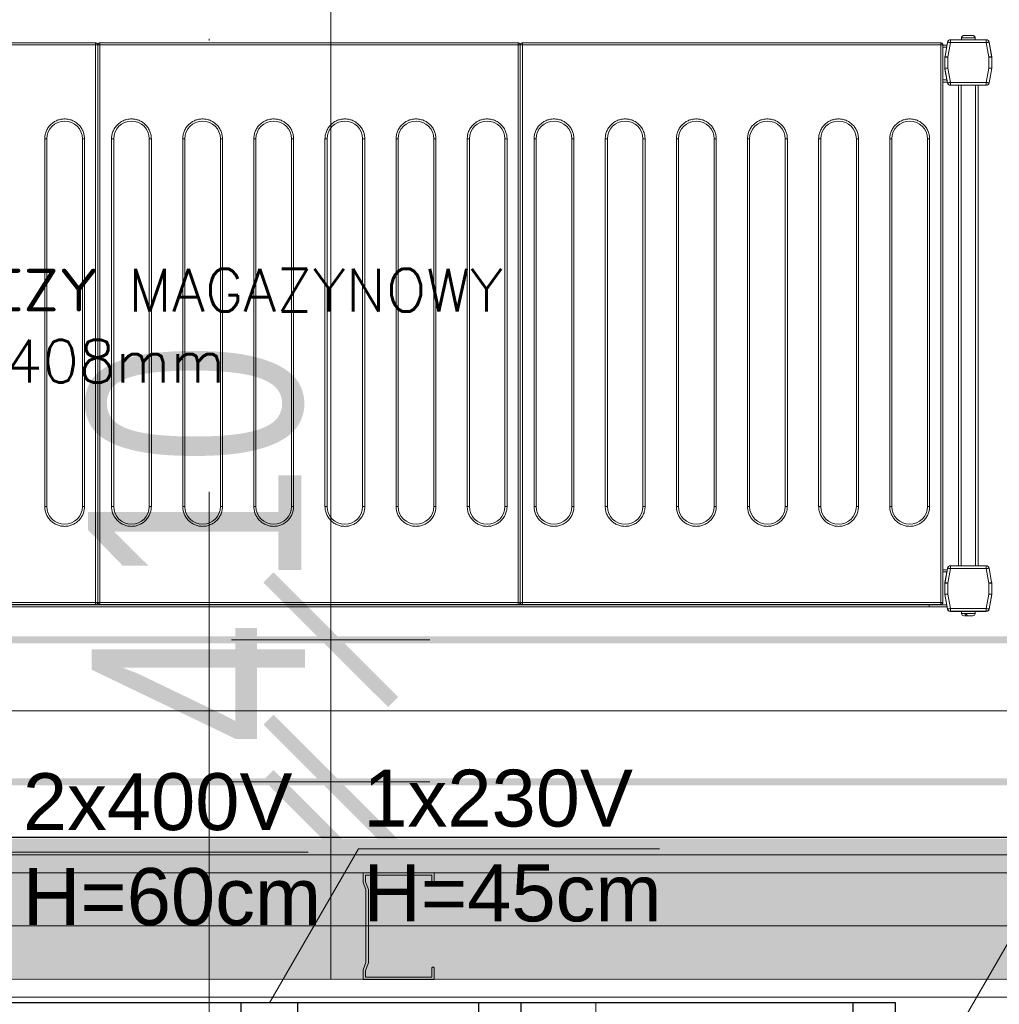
# Model space of a CAD drawing. Header units: millimetres. Extents: x -13532 to 2392, y -5241 to 5322.
# Tile 172 of 256: x -11298 to -11229, y 2017 to 2086. Entities that reach past the tile are written whole.
import ezdxf

# ---------------------------------------------------------------- set-up
doc = ezdxf.new("R2010")
doc.units = ezdxf.units.MM
doc.linetypes.add('DASHED2', pattern=[0.375, 0.25, -0.125])
doc.linetypes.add('KRESKAKROPKA2', pattern=[12.7, 6.35, -3.175, 0, -3.175])
doc.layers.get('0').update_dxf_attribs({"lineweight": 9, "true_color": 0x939393})
doc.layers.get('Defpoints').update_dxf_attribs({"true_color": 0xdae6d4})
for name, color, linetype, lineweight, true_color in [('a___wymiary', 7, 'Continuous', 5, 0x666666), ('batting - AGP1', 7, 'Continuous', 5, 0xadadad), ('EI15151515', 7, 'Continuous', 5, 0xf97533), ('Komory', 7, 'Continuous', 9, 0xcfcfcf), ('Meble - AGP1', 7, 'Continuous', 15, 0x999999), ('MEBLE PKN', 7, 'Continuous', 9, 0xa0a0a0), ('OSI', 7, 'KRESKAKROPKA2', 5, 0x7f7f7f), ('profil - AGP1', 7, 'Continuous', 5, 0x3f3f3f), ('Regały', 7, 'Continuous', 9, 0xcfcfcf), ('WYMIARY - AGP1', 7, 'Continuous', 5, 0x716d5a)]:
    doc.layers.add(name, color=color, linetype=linetype, lineweight=lineweight, true_color=true_color)
for name, color, linetype, lineweight in [('CHLODNICTWO', 94, 'Continuous', 9), ('cz-gr', 122, 'Continuous', 30), ('cz-sr', 150, 'Continuous', 15), ('GK - ŚRODEK - AGP1', 32, 'Continuous', 5)]:
    doc.layers.add(name, color=color, linetype=linetype, lineweight=lineweight)
doc.styles.add('ARIAL NARROW', font='ARIALN.TTF', dxfattribs={"width": 0.9})
doc.styles.add('RomanS', font='simplex.shx')
doc.styles.get("Standard").update_dxf_attribs({"font": 'arial.ttf'})
doc.linetypes.add('BATTING', pattern='A,0.0001,-0.1,[134,ltypeshp.shx,S=0.1,R=0,X=-0.1,Y=0],-0.2,[134,ltypeshp.shx,S=0.1,R=180,X=0.1,Y=0],-0.1', length=0.4001)
doc.dimstyles.new('wymiary agp1', dxfattribs={"dimtxt": 15, "dimasz": 5, "dimexe": 5, "dimexo": 5, "dimgap": 1.8, "dimtad": 1, "dimdec": 3, "dimrnd": 0.5, "dimdsep": 46, "dimtxsty": 'ARIAL NARROW', "dimblk": 'znacznik', "dimcen": 1.5, "dimse1": 1, "dimse2": 1, "dimclrd": 256, "dimclre": 256, "dimazin": 0, "dimtfac": 1, "dimtdec": 3, "dimtmove": 1, "dimatfit": 3, "dimldrblk": 'znacznik', "dimfxl": 1000, "dimfxlon": 1, "dimlwd": -1, "dimarcsym": 0})

# ---------------------------------------------------------------- blocks, each defined once
blk = doc.blocks.new('*U319')
at = {"layer": 'Meble - AGP1'}
blk.add_lwpolyline([(5, 0), (11.252, 10.829), (32.418, 10.829)], dxfattribs=at)
blk = doc.blocks.new('Podstawa pod piece')
at = {"linetype": 'Continuous', "lineweight": 25}
for points in [[(0, -82), (88, -82), (88, 0), (0, 0), (0, -82)], [(88, 0), (85, 0), (85, -3), (88, -3)]]:
    blk.add_lwpolyline(points, dxfattribs=at)
blk.add_lwpolyline([(61.7, 0), (58.7, 0), (58.7, -3), (61.7, -3)], close=True, dxfattribs=at)
at = {"linetype": 'DASHED2', "ltscale": 20}
blk.add_lwpolyline([(58.7, 0), (61.7, 0), (61.7, -82), (58.7, -82)], close=True, dxfattribs=at)
blk = doc.blocks.new('CEBART-ZAW-URZ')
h = blk.add_hatch(color=256)
h.paths.add_polyline_path([(-16.334, 0), (-12.775, -3.558), (-12.775, 3.558)])
h.paths.add_polyline_path([(-19.892, 3.558), (-19.892, -3.558), (-16.334, 0)])
for p, q in [((-19.892, 3.558), (-19.892, -3.558)), ((-19.892, 3.558), (-16.334, 0)), ((-12.775, 3.558), (-16.334, 0)), ((-12.775, 3.558), (-12.775, -3.558)), ((-26.28, 1.054), (-26.28, -1.054)), ((-26.28, 0), (-19.892, 0)), ((-19.892, -3.558), (-16.334, 0)), ((-12.775, -3.558), (-16.334, 0)), ((-12.775, 0), (0, 0))]:
    blk.add_line(p, q)
at = {"start_tangent": (-0.861524, 0.507717), "end_tangent": (-0.755154, 0.655547)}
blk.add_spline([(-26.28, 0), (-34.395, 2.343), (-40.706, -3.967), (-51.557, 2.146)], degree=3, dxfattribs=at)
blk = doc.blocks.new('gn-230')
at = {"layer": 'Meble - AGP1'}
for p, q in [((-15.65, -3.75), (-8.15, 3.75)), ((-4, 0), (-19.8, 0))]:
    blk.add_line(p, q, dxfattribs=at)
at = {"layer": 'Meble - AGP1', "lineweight": 30}
blk.add_lwpolyline([(-4, -4), (0, -4), (0, 4), (-4, 4)], close=True, dxfattribs=at)
at = {"layer": 'Meble - AGP1'}
blk.add_arc((-29.8, 0), 10, 270, 90, dxfattribs=at)
blk = doc.blocks.new('*U329')
at = {"layer": 'Meble - AGP1'}
for points in [[(19.313, -0.25), (25.566, 10.579), (46.731, 10.579)], [(44, 0), (50.252, 10.829), (71.418, 10.829)]]:
    blk.add_lwpolyline(points, dxfattribs=at)
blk.add_blockref('Podstawa pod piece', (0, 0), dxfattribs=at)
at = {"layer": 'Meble - AGP1', "rotation": 90}
blk.add_blockref('CEBART-ZAW-URZ', (66.937, 0), dxfattribs=at)
at = {"layer": 'Meble - AGP1', "xscale": 0.5, "yscale": 0.5, "zscale": 0.5, "rotation": 90}
blk.add_blockref('gn-230', (44, 0), dxfattribs=at)
at = {"layer": 'Meble - AGP1', "char_height": 4, "width": 32.45381, "attachment_point": 1}
for s, insert in [('2x400V\\PH=60cm', (26.672, 16.136)), ('1x230V\\PH=45cm', (50.601, 16.386))]:
    blk.add_mtext(s, dxfattribs=dict(at, insert=insert))
blk = doc.blocks.new('*U385')
at = {"const_width": 0.5}
blk.add_lwpolyline([(140, 190), (140, 200), (200, 200), (200, 0), (0, 0), (0, 200), (60, 200), (60, 190), (10, 190), (10, 10), (190, 10), (190, 190)], close=True, dxfattribs=at)
at = {"layer": 'batting - AGP1', "linetype": 'BATTING', "ltscale": 11}
blk.add_lwpolyline([(60, 195), (5, 195), (5, 5), (195, 5), (195, 195), (140, 195)], dxfattribs=at)
blk = doc.blocks.new('*U387')
at = {"layer": 'Meble - AGP1', "lineweight": 15}
for p, q in [((72.683, -0.515), (43.283, -0.515)), ((72.683, -0.665), (43.283, -0.665)), ((72.683, -0.518), (72.683, -0.515)), ((72.683, -0.665), (72.683, -0.518)), ((72.833, -0.665), (72.683, -0.665)), ((72.683, -39.865), (72.683, -0.665)), ((72.833, -0.665), (72.833, -39.865)), ((72.983, -0.665), (72.833, -0.665)), ((102.383, -0.515), (72.983, -0.515)), ((72.983, -0.515), (72.983, -0.518)), ((72.983, -0.518), (72.983, -0.665)), ((102.383, -0.665), (72.983, -0.665)), ((72.983, -0.665), (72.983, -39.865)), ((102.383, -0.518), (102.383, -0.515)), ((102.383, -0.665), (102.383, -0.518)), ((102.533, -0.665), (102.383, -0.665)), ((102.383, -39.865), (102.383, -0.665)), ((102.533, -39.865), (102.533, -0.665)), ((102.683, -0.665), (102.533, -0.665)), ((102.683, -0.515), (102.683, -0.518)), ((132.083, -0.515), (102.683, -0.515)), ((102.683, -0.518), (102.683, -0.665)), ((132.083, -0.665), (102.683, -0.665)), ((102.683, -0.665), (102.683, -39.865)), ((132.083, -0.518), (132.083, -0.515)), ((132.083, -0.665), (132.083, -0.518)), ((132.233, -0.665), (132.083, -0.665)), ((132.083, -39.865), (132.083, -0.665)), ((132.233, -39.865), (132.233, -0.665)), ((132.233, -0.675), (132.529, -0.675)), ((132.566, -0.465), (132.386, -1.483)), ((132.763, -0.5), (132.583, -1.517)), ((132.763, -0.3), (132.763, -0.5)), ((135.287, -0.3), (132.763, -0.3)), ((135.287, -0.5), (132.763, -0.5)), ((133.55, -0.15), (133.55, -0.3)), ((134.5, -0.15), (133.55, -0.15)), ((133.557, -0.12), (133.553, -0.12)), ((134.497, -0.12), (134.493, -0.12)), ((134.5, -0.3), (134.5, -0.15)), ((135.287, -0.5), (135.287, -0.3)), ((135.466, -1.517), (135.287, -0.5)), ((135.663, -1.483), (135.484, -0.465)), ((135.484, -0.465), (135.666, -1.5)), ((132.233, -0.825), (132.502, -0.825)), ((132.383, -1.5), (132.386, -1.483)), ((132.383, -1.517), (132.383, -1.5)), ((132.583, -1.517), (132.383, -1.517)), ((132.383, -1.517), (132.383, -2.3)), ((132.583, -1.517), (132.583, -2.283)), ((135.466, -2.283), (135.466, -1.517)), ((135.666, -1.517), (135.466, -1.517)), ((135.666, -1.5), (135.666, -2.3)), ((135.666, -2.3), (135.666, -1.517)), ((132.383, -2.375), (132.383, -2.3)), ((132.383, -2.3), (132.566, -3.335)), ((132.515, -3.125), (132.383, -2.375)), ((132.583, -2.283), (132.763, -3.3)), ((135.287, -3.3), (135.466, -2.283)), ((135.484, -3.335), (135.666, -2.3)), ((135.666, -2.3), (135.484, -3.335)), ((132.233, -3.125), (132.515, -3.125)), ((132.233, -3.275), (132.542, -3.275)), ((132.763, -3.3), (135.287, -3.3)), ((132.763, -3.3), (132.763, -3.5)), ((135.287, -3.5), (135.287, -3.3)), ((132.763, -3.5), (135.287, -3.5)), ((133.325, -37.291), (133.325, -3.5)), ((133.525, -37.291), (133.525, -3.5)), ((134.525, -37.291), (134.525, -3.5)), ((134.725, -37.291), (134.725, -3.5)), ((69.103, -33.115), (69.103, -7.265)), ((69.103, -7.265), (69.253, -7.265)), ((69.253, -33.115), (69.253, -7.265)), ((71.753, -7.265), (71.753, -33.115)), ((71.753, -7.265), (71.903, -7.265)), ((71.903, -7.265), (71.903, -33.115)), ((73.803, -33.115), (73.803, -7.265)), ((73.803, -7.265), (73.953, -7.265)), ((73.953, -33.115), (73.953, -7.265)), ((76.453, -7.265), (76.453, -33.115)), ((76.453, -7.265), (76.603, -7.265)), ((76.603, -7.265), (76.603, -33.115)), ((78.803, -33.115), (78.803, -7.265)), ((78.803, -7.265), (78.953, -7.265)), ((78.953, -33.115), (78.953, -7.265)), ((81.453, -7.265), (81.453, -33.115)), ((81.453, -7.265), (81.603, -7.265)), ((81.603, -7.265), (81.603, -33.115)), ((83.803, -33.115), (83.803, -7.265)), ((83.803, -7.265), (83.953, -7.265)), ((83.953, -33.115), (83.953, -7.265)), ((86.453, -7.265), (86.453, -33.115)), ((86.453, -7.265), (86.603, -7.265)), ((86.603, -7.265), (86.603, -33.115)), ((88.803, -33.115), (88.803, -7.265)), ((88.803, -7.265), (88.953, -7.265)), ((88.953, -33.115), (88.953, -7.265)), ((91.453, -7.265), (91.453, -33.115)), ((91.453, -7.265), (91.603, -7.265)), ((91.603, -7.265), (91.603, -33.115)), ((93.803, -33.115), (93.803, -7.265)), ((93.803, -7.265), (93.953, -7.265)), ((93.953, -33.115), (93.953, -7.265)), ((96.453, -7.265), (96.453, -33.115)), ((96.453, -7.265), (96.603, -7.265)), ((96.603, -7.265), (96.603, -33.115)), ((98.803, -33.115), (98.803, -7.265)), ((98.803, -7.265), (98.953, -7.265)), ((98.953, -33.115), (98.953, -7.265)), ((101.453, -7.265), (101.453, -33.115)), ((101.453, -7.265), (101.603, -7.265)), ((101.603, -7.265), (101.603, -33.115)), ((103.503, -33.115), (103.503, -7.265)), ((103.503, -7.265), (103.653, -7.265)), ((103.653, -33.115), (103.653, -7.265)), ((106.153, -7.265), (106.153, -33.115)), ((106.153, -7.265), (106.303, -7.265)), ((106.303, -7.265), (106.303, -33.115)), ((108.503, -33.115), (108.503, -7.265)), ((108.503, -7.265), (108.653, -7.265)), ((108.653, -33.115), (108.653, -7.265)), ((111.153, -7.265), (111.153, -33.115)), ((111.153, -7.265), (111.303, -7.265)), ((111.303, -7.265), (111.303, -33.115)), ((113.503, -33.115), (113.503, -7.265)), ((113.503, -7.265), (113.653, -7.265)), ((113.653, -33.115), (113.653, -7.265)), ((116.153, -7.265), (116.153, -33.115)), ((116.153, -7.265), (116.303, -7.265)), ((116.303, -7.265), (116.303, -33.115)), ((118.503, -33.115), (118.503, -7.265)), ((118.503, -7.265), (118.653, -7.265)), ((118.653, -33.115), (118.653, -7.265)), ((121.153, -7.265), (121.153, -33.115)), ((121.153, -7.265), (121.303, -7.265)), ((121.303, -7.265), (121.303, -33.115)), ((123.503, -33.115), (123.503, -7.265)), ((123.503, -7.265), (123.653, -7.265)), ((123.653, -33.115), (123.653, -7.265)), ((126.153, -7.265), (126.153, -33.115)), ((126.153, -7.265), (126.303, -7.265)), ((126.303, -7.265), (126.303, -33.115)), ((128.503, -33.115), (128.503, -7.265)), ((128.503, -7.265), (128.653, -7.265)), ((128.653, -33.115), (128.653, -7.265)), ((131.153, -7.265), (131.153, -33.115)), ((131.153, -7.265), (131.303, -7.265)), ((131.303, -7.265), (131.303, -33.115)), ((69.103, -33.115), (69.253, -33.115)), ((71.903, -33.115), (71.753, -33.115)), ((73.803, -33.115), (73.953, -33.115)), ((76.603, -33.115), (76.453, -33.115)), ((78.803, -33.115), (78.953, -33.115)), ((81.603, -33.115), (81.453, -33.115)), ((83.803, -33.115), (83.953, -33.115)), ((86.603, -33.115), (86.453, -33.115)), ((88.803, -33.115), (88.953, -33.115)), ((91.603, -33.115), (91.453, -33.115)), ((93.803, -33.115), (93.953, -33.115)), ((96.603, -33.115), (96.453, -33.115)), ((98.803, -33.115), (98.953, -33.115)), ((101.603, -33.115), (101.453, -33.115)), ((103.503, -33.115), (103.653, -33.115)), ((106.303, -33.115), (106.153, -33.115)), ((108.503, -33.115), (108.653, -33.115)), ((111.303, -33.115), (111.153, -33.115)), ((113.503, -33.115), (113.653, -33.115)), ((116.303, -33.115), (116.153, -33.115)), ((118.503, -33.115), (118.653, -33.115)), ((121.303, -33.115), (121.153, -33.115)), ((123.503, -33.115), (123.653, -33.115)), ((126.303, -33.115), (126.153, -33.115)), ((128.503, -33.115), (128.653, -33.115)), ((131.303, -33.115), (131.153, -33.115)), ((132.763, -37.291), (132.763, -37.491)), ((135.287, -37.291), (132.763, -37.291)), ((135.287, -37.491), (135.287, -37.291)), ((132.233, -37.575), (132.542, -37.575)), ((132.233, -37.725), (132.515, -37.725)), ((132.383, -38.475), (132.515, -37.725)), ((132.566, -37.457), (132.386, -38.474)), ((132.763, -37.491), (132.583, -38.509)), ((135.287, -37.491), (132.763, -37.491)), ((135.466, -38.509), (135.287, -37.491)), ((135.663, -38.474), (135.484, -37.457)), ((132.383, -38.5), (132.383, -38.475)), ((132.383, -38.499), (132.383, -38.5)), ((132.383, -38.5), (132.383, -38.509)), ((132.383, -38.509), (132.383, -39.291)), ((132.583, -38.509), (132.383, -38.509)), ((132.583, -38.509), (132.583, -39.274)), ((135.466, -39.274), (135.466, -38.509)), ((135.666, -38.509), (135.466, -38.509)), ((135.666, -38.5), (135.666, -38.498)), ((135.666, -39.3), (135.666, -38.5)), ((135.666, -39.291), (135.666, -38.509)), ((132.383, -39.291), (132.566, -40.326)), ((132.383, -39.291), (132.383, -39.3)), ((132.383, -39.3), (132.566, -40.335)), ((132.583, -39.274), (132.763, -40.291)), ((135.287, -40.291), (135.466, -39.274)), ((135.484, -40.326), (135.666, -39.291)), ((135.484, -40.335), (135.666, -39.3)), ((131.283, -40.025), (4.383, -40.025)), ((43.283, -39.865), (72.683, -39.865)), ((43.283, -40.015), (72.683, -40.015)), ((72.683, -39.865), (72.833, -39.865)), ((72.683, -39.865), (72.683, -39.971)), ((72.683, -39.971), (72.683, -40.015)), ((72.833, -39.865), (72.983, -39.865)), ((72.983, -39.865), (102.383, -39.865)), ((72.983, -39.971), (72.983, -39.865)), ((72.983, -40.015), (72.983, -39.971)), ((72.983, -40.015), (102.383, -40.015)), ((102.383, -39.865), (102.383, -39.971)), ((102.383, -39.865), (102.533, -39.865)), ((102.383, -39.971), (102.383, -40.015)), ((102.533, -39.865), (102.683, -39.865)), ((102.683, -39.865), (132.083, -39.865)), ((102.683, -39.971), (102.683, -39.865)), ((102.683, -40.015), (102.683, -39.971)), ((102.683, -40.015), (132.083, -40.015)), ((131.283, -40.015), (131.283, -40.025)), ((131.283, -40.025), (131.283, -40.175)), ((131.283, -40.025), (132.511, -40.025)), ((132.083, -39.865), (132.083, -39.971)), ((132.083, -39.865), (132.233, -39.865)), ((132.083, -39.971), (132.083, -40.015)), ((131.283, -40.175), (4.383, -40.175)), ((131.283, -40.175), (132.537, -40.175)), ((132.763, -40.291), (135.287, -40.291)), ((132.763, -40.291), (132.763, -40.491)), ((132.763, -40.491), (135.287, -40.491)), ((132.763, -40.5), (135.287, -40.5)), ((133.55, -40.5), (133.55, -40.65)), ((133.55, -40.65), (134.5, -40.65)), ((133.791, -40.68), (133.901, -40.68)), ((133.941, -40.8), (133.847, -40.8)), ((134.5, -40.65), (134.5, -40.5)), ((135.287, -40.491), (135.287, -40.291))]:
    blk.add_line(p, q, dxfattribs=at)
at = {"layer": 'Meble - AGP1', "lineweight": 15, "flags": 128}
for points in [[(132.763, -0.5), (132.724, -0.493), (132.687, -0.487), (132.653, -0.481), (132.623, -0.475), (132.599, -0.471), (132.581, -0.468), (132.569, -0.466), (132.566, -0.465)], [(135.484, -0.465), (135.48, -0.466), (135.469, -0.468), (135.451, -0.471), (135.426, -0.475), (135.396, -0.481), (135.362, -0.487), (135.325, -0.493), (135.287, -0.5)], [(132.386, -1.483), (132.39, -1.483), (132.401, -1.485), (132.419, -1.489), (132.444, -1.493), (132.474, -1.498), (132.508, -1.504), (132.545, -1.511), (132.583, -1.517)], [(135.466, -1.517), (135.505, -1.511), (135.542, -1.504), (135.576, -1.498), (135.606, -1.493), (135.63, -1.489), (135.648, -1.485), (135.66, -1.483), (135.663, -1.483)], [(132.583, -2.283), (132.544, -2.286), (132.507, -2.289), (132.472, -2.292), (132.442, -2.295), (132.417, -2.297), (132.398, -2.299), (132.387, -2.3), (132.383, -2.3)], [(135.666, -2.3), (135.663, -2.3), (135.654, -2.299), (135.64, -2.298), (135.62, -2.296), (135.595, -2.294), (135.566, -2.291), (135.535, -2.288), (135.501, -2.286), (135.466, -2.283)], [(132.542, -3.275), (132.541, -3.272), (132.54, -3.264), (132.537, -3.25), (132.534, -3.231), (132.53, -3.208), (132.526, -3.182), (132.521, -3.154), (132.515, -3.125)], [(132.566, -3.335), (132.569, -3.334), (132.581, -3.332), (132.599, -3.329), (132.623, -3.325), (132.653, -3.319), (132.687, -3.313), (132.724, -3.307), (132.763, -3.3)], [(135.287, -3.3), (135.325, -3.307), (135.362, -3.313), (135.396, -3.319), (135.426, -3.325), (135.451, -3.329), (135.469, -3.332), (135.48, -3.334), (135.484, -3.335)], [(132.515, -37.725), (132.521, -37.696), (132.526, -37.668), (132.53, -37.642), (132.534, -37.619), (132.537, -37.6), (132.54, -37.586), (132.541, -37.578), (132.542, -37.575)], [(132.763, -37.491), (132.724, -37.484), (132.687, -37.478), (132.653, -37.472), (132.623, -37.467), (132.599, -37.462), (132.581, -37.459), (132.569, -37.457), (132.566, -37.457)], [(135.484, -37.457), (135.48, -37.457), (135.469, -37.459), (135.451, -37.462), (135.426, -37.467), (135.396, -37.472), (135.362, -37.478), (135.325, -37.484), (135.287, -37.491)], [(132.386, -38.474), (132.39, -38.475), (132.401, -38.477), (132.419, -38.48), (132.444, -38.484), (132.474, -38.489), (132.508, -38.495), (132.545, -38.502), (132.583, -38.509)], [(135.466, -38.509), (135.505, -38.502), (135.542, -38.495), (135.576, -38.489), (135.606, -38.484), (135.63, -38.48), (135.648, -38.477), (135.66, -38.475), (135.663, -38.474)], [(132.583, -39.274), (132.544, -39.277), (132.507, -39.28), (132.472, -39.283), (132.442, -39.286), (132.417, -39.288), (132.398, -39.29), (132.387, -39.291), (132.383, -39.291)], [(135.666, -39.291), (135.663, -39.291), (135.654, -39.29), (135.64, -39.289), (135.62, -39.287), (135.595, -39.285), (135.566, -39.283), (135.535, -39.28), (135.501, -39.277), (135.466, -39.274)], [(132.566, -40.326), (132.569, -40.325), (132.581, -40.323), (132.599, -40.32), (132.623, -40.316), (132.653, -40.311), (132.687, -40.305), (132.724, -40.298), (132.763, -40.291)], [(135.287, -40.291), (135.325, -40.298), (135.362, -40.305), (135.396, -40.311), (135.426, -40.316), (135.451, -40.32), (135.469, -40.323), (135.48, -40.325), (135.484, -40.326)]]:
    blk.add_lwpolyline(points, dxfattribs=at)
at = {"layer": 'Meble - AGP1', "lineweight": 15}
for centre, radius, start, end in [((132.763, -0.5), 0.2, 90, 170), ((133.7, -0.15), 0.15, 168.46304, 180), ((134.35, -0.15), 0.15, 0, 11.53696), ((135.287, -0.5), 0.2, 10, 90), ((135.287, -0.5), 0.2, 10, 90), ((132.583, -1.517), 0.2, 170, 180), ((135.466, -1.517), 0.2, 0, 10), ((132.763, -3.3), 0.2, 190, 270), ((135.287, -3.3), 0.2, 270, 350), ((70.503, -7.265), 1.25, 0, 180), ((75.203, -7.265), 1.25, 0, 180), ((80.203, -7.265), 1.25, 0, 180), ((85.203, -7.265), 1.25, 0, 180), ((90.203, -7.265), 1.25, 0, 180), ((95.203, -7.265), 1.25, 0, 180), ((100.203, -7.265), 1.25, 0, 180), ((104.903, -7.265), 1.25, 0, 180), ((109.903, -7.265), 1.25, 0, 180), ((114.903, -7.265), 1.25, 0, 180), ((119.903, -7.265), 1.25, 0, 180), ((124.903, -7.265), 1.25, 0, 180), ((129.903, -7.265), 1.25, 0, 180), ((70.503, -33.115), 1.25, 180, 0), ((75.203, -33.115), 1.25, 180, 0), ((80.203, -33.115), 1.25, 180, 0), ((85.203, -33.115), 1.25, 180, 0), ((90.203, -33.115), 1.25, 180, 0), ((95.203, -33.115), 1.25, 180, 0), ((100.203, -33.115), 1.25, 180, 0), ((104.903, -33.115), 1.25, 180, 0), ((109.903, -33.115), 1.25, 180, 0), ((114.903, -33.115), 1.25, 180, 0), ((119.903, -33.115), 1.25, 180, 0), ((124.903, -33.115), 1.25, 180, 0), ((129.903, -33.115), 1.25, 180, 0), ((132.763, -37.491), 0.2, 90, 170), ((135.287, -37.491), 0.2, 10, 90), ((132.583, -38.509), 0.2, 170, 180), ((135.466, -38.509), 0.2, 0, 10), ((72.683, -39.865), 0.15, 270, 0), ((72.983, -39.865), 0.15, 180, 270), ((102.383, -39.865), 0.15, 270, 0), ((102.683, -39.865), 0.15, 180, 270), ((132.083, -39.865), 0.15, 270, 0), ((132.763, -40.291), 0.2, 190, 270), ((132.763, -40.3), 0.2, 190, 270), ((133.7, -40.65), 0.15, 180, 270), ((134.35, -40.65), 0.15, 270, 0), ((135.287, -40.291), 0.2, 270, 350), ((135.287, -40.3), 0.2, 270, 350)]:
    blk.add_arc(centre, radius, start, end, dxfattribs=at)
for points, knots in [([(133.705, 0), (133.688, -0.002), (133.654, -0.005), (133.608, -0.031), (133.572, -0.07), (133.562, -0.103), (133.557, -0.12)], [0, 0, 0, 0, 0.250223, 0.50055, 0.748156, 1, 1, 1, 1]), ([(134.344, 0), (134.334, 0), (134.313, 0), (134.236, 0), (134.136, 0), (134.025, 0), (133.913, 0), (133.813, 0), (133.737, 0), (133.716, 0), (133.705, 0)], [0, 0, 0, 0, 0.1211745, 0.2500031, 0.378819, 0.5000066, 0.621181, 0.7499969, 0.8788255, 1, 1, 1, 1]), ([(134.493, -0.12), (134.488, -0.104), (134.478, -0.072), (134.444, -0.033), (134.398, -0.006), (134.363, -0.002), (134.344, 0)], [0, 0, 0, 0, 0.243658, 0.487269, 0.73199, 1, 1, 1, 1]), ([(72.833, -0.667), (72.831, -0.648), (72.828, -0.61), (72.8, -0.57), (72.77, -0.545), (72.743, -0.53), (72.714, -0.521), (72.693, -0.519), (72.683, -0.518)], [0, 0, 0, 0, 0.238266, 0.485414, 0.61202, 0.739978, 0.869219, 1, 1, 1, 1]), ([(72.983, -0.518), (72.973, -0.519), (72.953, -0.521), (72.923, -0.53), (72.897, -0.545), (72.866, -0.57), (72.839, -0.61), (72.835, -0.648), (72.833, -0.667)], [0, 0, 0, 0, 0.130781, 0.260022, 0.38798, 0.514586, 0.761734, 1, 1, 1, 1]), ([(102.533, -0.667), (102.531, -0.648), (102.528, -0.61), (102.5, -0.57), (102.47, -0.545), (102.443, -0.53), (102.414, -0.521), (102.393, -0.519), (102.383, -0.518)], [0, 0, 0, 0, 0.238259, 0.485419, 0.612024, 0.73998, 0.86922, 1, 1, 1, 1]), ([(102.683, -0.518), (102.673, -0.519), (102.653, -0.521), (102.623, -0.53), (102.597, -0.545), (102.567, -0.57), (102.539, -0.61), (102.535, -0.648), (102.533, -0.667)], [0, 0, 0, 0, 0.130782, 0.260025, 0.387961, 0.514568, 0.761732, 1, 1, 1, 1]), ([(132.233, -0.667), (132.231, -0.648), (132.228, -0.61), (132.2, -0.57), (132.17, -0.545), (132.143, -0.53), (132.114, -0.521), (132.093, -0.519), (132.083, -0.518)], [0, 0, 0, 0, 0.238265, 0.485413, 0.612019, 0.739954, 0.86922, 1, 1, 1, 1]), ([(69.103, -7.265), (69.108, -7.18), (69.117, -7.004), (69.195, -6.743), (69.324, -6.492), (69.506, -6.268), (69.73, -6.086), (69.981, -5.956), (70.242, -5.881), (70.503, -5.857), (70.764, -5.881), (71.025, -5.956), (71.276, -6.086), (71.5, -6.268), (71.682, -6.492), (71.811, -6.743), (71.889, -7.004), (71.899, -7.18), (71.903, -7.265)], [0, 0, 0, 0, 0.058258, 0.120006, 0.18432, 0.25, 0.31568, 0.379994, 0.441742, 0.5, 0.558259, 0.620005, 0.68432, 0.75, 0.81568, 0.879994, 0.941742, 1, 1, 1, 1]), ([(73.803, -7.265), (73.808, -7.18), (73.817, -7.004), (73.895, -6.743), (74.024, -6.492), (74.206, -6.268), (74.43, -6.086), (74.681, -5.956), (74.942, -5.881), (75.203, -5.857), (75.464, -5.881), (75.725, -5.956), (75.976, -6.086), (76.2, -6.268), (76.382, -6.492), (76.511, -6.743), (76.589, -7.004), (76.599, -7.18), (76.603, -7.265)], [0, 0, 0, 0, 0.058258, 0.120006, 0.184321, 0.25, 0.31568, 0.379995, 0.441741, 0.5, 0.558259, 0.620005, 0.68432, 0.75, 0.815679, 0.879994, 0.941742, 1, 1, 1, 1]), ([(78.803, -7.265), (78.808, -7.18), (78.817, -7.004), (78.895, -6.743), (79.024, -6.492), (79.206, -6.268), (79.43, -6.086), (79.681, -5.956), (79.942, -5.881), (80.203, -5.857), (80.464, -5.881), (80.725, -5.956), (80.976, -6.086), (81.2, -6.268), (81.382, -6.492), (81.511, -6.743), (81.589, -7.004), (81.599, -7.18), (81.603, -7.265)], [0, 0, 0, 0, 0.058258, 0.120006, 0.18432, 0.25, 0.31568, 0.379994, 0.441742, 0.5, 0.558257, 0.620005, 0.68432, 0.75, 0.81568, 0.879994, 0.941742, 1, 1, 1, 1]), ([(83.803, -7.265), (83.808, -7.18), (83.817, -7.004), (83.895, -6.743), (84.024, -6.492), (84.206, -6.268), (84.43, -6.086), (84.681, -5.956), (84.942, -5.881), (85.203, -5.857), (85.464, -5.881), (85.725, -5.956), (85.976, -6.086), (86.2, -6.268), (86.382, -6.492), (86.511, -6.743), (86.589, -7.004), (86.599, -7.18), (86.603, -7.265)], [0, 0, 0, 0, 0.058258, 0.120006, 0.18432, 0.25, 0.315679, 0.379994, 0.441742, 0.500001, 0.558258, 0.620006, 0.68432, 0.75, 0.81568, 0.879994, 0.941742, 1, 1, 1, 1]), ([(88.803, -7.265), (88.808, -7.18), (88.817, -7.004), (88.895, -6.743), (89.024, -6.492), (89.206, -6.268), (89.43, -6.086), (89.681, -5.956), (89.942, -5.881), (90.203, -5.857), (90.464, -5.881), (90.725, -5.956), (90.976, -6.086), (91.2, -6.268), (91.382, -6.492), (91.511, -6.743), (91.589, -7.004), (91.599, -7.18), (91.603, -7.265)], [0, 0, 0, 0, 0.058258, 0.120006, 0.18432, 0.25, 0.31568, 0.379994, 0.441742, 0.499999, 0.558258, 0.620006, 0.684321, 0.75, 0.81568, 0.879994, 0.941742, 1, 1, 1, 1]), ([(93.803, -7.265), (93.808, -7.18), (93.817, -7.004), (93.895, -6.743), (94.024, -6.492), (94.206, -6.268), (94.43, -6.086), (94.681, -5.956), (94.942, -5.881), (95.203, -5.857), (95.464, -5.881), (95.725, -5.956), (95.976, -6.086), (96.2, -6.268), (96.382, -6.492), (96.511, -6.743), (96.589, -7.004), (96.599, -7.18), (96.603, -7.265)], [0, 0, 0, 0, 0.058258, 0.120006, 0.18432, 0.25, 0.31568, 0.379995, 0.441743, 0.5, 0.558258, 0.620006, 0.68432, 0.75, 0.81568, 0.879994, 0.941742, 1, 1, 1, 1]), ([(98.803, -7.265), (98.808, -7.18), (98.817, -7.004), (98.895, -6.743), (99.024, -6.492), (99.206, -6.268), (99.43, -6.086), (99.681, -5.956), (99.942, -5.881), (100.203, -5.857), (100.464, -5.881), (100.725, -5.956), (100.976, -6.086), (101.2, -6.268), (101.382, -6.492), (101.511, -6.743), (101.589, -7.004), (101.599, -7.18), (101.603, -7.265)], [0, 0, 0, 0, 0.058258, 0.120006, 0.184321, 0.25, 0.31568, 0.379995, 0.441741, 0.5, 0.558259, 0.620005, 0.68432, 0.75, 0.815679, 0.879994, 0.941742, 1, 1, 1, 1]), ([(103.503, -7.265), (103.508, -7.18), (103.517, -7.004), (103.595, -6.743), (103.724, -6.492), (103.906, -6.268), (104.13, -6.086), (104.381, -5.956), (104.642, -5.881), (104.903, -5.857), (105.164, -5.881), (105.425, -5.956), (105.676, -6.086), (105.9, -6.268), (106.082, -6.492), (106.211, -6.743), (106.289, -7.004), (106.299, -7.18), (106.303, -7.265)], [0, 0, 0, 0, 0.058258, 0.120006, 0.18432, 0.25, 0.31568, 0.379995, 0.441741, 0.5, 0.558258, 0.620006, 0.68432, 0.75, 0.81568, 0.879994, 0.941742, 1, 1, 1, 1]), ([(108.503, -7.265), (108.508, -7.18), (108.517, -7.004), (108.595, -6.743), (108.724, -6.492), (108.906, -6.268), (109.13, -6.086), (109.381, -5.956), (109.642, -5.881), (109.903, -5.857), (110.164, -5.881), (110.425, -5.956), (110.676, -6.086), (110.9, -6.268), (111.082, -6.492), (111.211, -6.743), (111.289, -7.004), (111.299, -7.18), (111.303, -7.265)], [0, 0, 0, 0, 0.058258, 0.120006, 0.184321, 0.25, 0.31568, 0.379994, 0.441742, 0.5, 0.558259, 0.620005, 0.68432, 0.75, 0.815679, 0.879994, 0.941742, 1, 1, 1, 1]), ([(113.503, -7.265), (113.508, -7.18), (113.517, -7.004), (113.595, -6.743), (113.724, -6.492), (113.906, -6.268), (114.13, -6.086), (114.381, -5.956), (114.642, -5.881), (114.903, -5.857), (115.164, -5.881), (115.425, -5.956), (115.676, -6.086), (115.9, -6.268), (116.082, -6.492), (116.211, -6.743), (116.289, -7.004), (116.299, -7.18), (116.303, -7.265)], [0, 0, 0, 0, 0.058258, 0.120006, 0.18432, 0.249999, 0.31568, 0.379994, 0.441743, 0.499999, 0.558258, 0.620007, 0.68432, 0.749999, 0.815681, 0.879994, 0.941742, 1, 1, 1, 1]), ([(118.503, -7.265), (118.508, -7.18), (118.517, -7.004), (118.595, -6.743), (118.724, -6.492), (118.906, -6.268), (119.13, -6.086), (119.381, -5.956), (119.642, -5.881), (119.903, -5.857), (120.164, -5.881), (120.425, -5.956), (120.676, -6.086), (120.9, -6.268), (121.082, -6.492), (121.211, -6.743), (121.289, -7.004), (121.299, -7.18), (121.303, -7.265)], [0, 0, 0, 0, 0.058258, 0.120006, 0.184321, 0.25, 0.315679, 0.379995, 0.441742, 0.5, 0.558259, 0.620005, 0.684319, 0.75, 0.81568, 0.879994, 0.941742, 1, 1, 1, 1]), ([(123.503, -7.265), (123.508, -7.18), (123.517, -7.004), (123.595, -6.743), (123.724, -6.492), (123.906, -6.268), (124.13, -6.086), (124.381, -5.956), (124.642, -5.881), (124.903, -5.857), (125.164, -5.881), (125.425, -5.956), (125.676, -6.086), (125.9, -6.268), (126.082, -6.492), (126.211, -6.743), (126.289, -7.004), (126.299, -7.18), (126.303, -7.265)], [0, 0, 0, 0, 0.058258, 0.120006, 0.18432, 0.25, 0.315681, 0.379995, 0.441741, 0.5, 0.558258, 0.620005, 0.684321, 0.75, 0.815679, 0.879994, 0.941742, 1, 1, 1, 1]), ([(128.503, -7.265), (128.508, -7.18), (128.517, -7.004), (128.595, -6.743), (128.724, -6.492), (128.906, -6.268), (129.13, -6.086), (129.381, -5.956), (129.642, -5.881), (129.903, -5.857), (130.164, -5.881), (130.425, -5.956), (130.676, -6.086), (130.9, -6.268), (131.082, -6.492), (131.211, -6.743), (131.289, -7.004), (131.299, -7.18), (131.303, -7.265)], [0, 0, 0, 0, 0.058258, 0.120006, 0.18432, 0.250001, 0.31568, 0.379993, 0.441743, 0.500001, 0.558257, 0.620006, 0.68432, 0.750001, 0.81568, 0.879994, 0.941742, 1, 1, 1, 1]), ([(71.903, -33.115), (71.899, -33.2), (71.889, -33.376), (71.811, -33.637), (71.682, -33.888), (71.5, -34.112), (71.276, -34.294), (71.025, -34.424), (70.764, -34.499), (70.503, -34.523), (70.242, -34.499), (69.981, -34.424), (69.73, -34.294), (69.506, -34.112), (69.324, -33.888), (69.195, -33.637), (69.117, -33.376), (69.108, -33.2), (69.103, -33.115)], [0, 0, 0, 0, 0.058258, 0.120006, 0.18432, 0.25, 0.31568, 0.379995, 0.441741, 0.5, 0.558258, 0.620006, 0.68432, 0.75, 0.81568, 0.879995, 0.941742, 1, 1, 1, 1]), ([(76.603, -33.115), (76.599, -33.2), (76.589, -33.376), (76.511, -33.637), (76.382, -33.888), (76.2, -34.112), (75.976, -34.294), (75.725, -34.424), (75.464, -34.499), (75.203, -34.523), (74.942, -34.499), (74.681, -34.424), (74.43, -34.294), (74.206, -34.112), (74.024, -33.888), (73.895, -33.637), (73.817, -33.376), (73.808, -33.2), (73.803, -33.115)], [0, 0, 0, 0, 0.058258, 0.120005, 0.184321, 0.25, 0.31568, 0.379995, 0.441742, 0.5, 0.558258, 0.620005, 0.68432, 0.75, 0.815679, 0.879995, 0.941742, 1, 1, 1, 1]), ([(81.603, -33.115), (81.599, -33.2), (81.589, -33.376), (81.511, -33.637), (81.382, -33.888), (81.2, -34.112), (80.976, -34.294), (80.725, -34.424), (80.464, -34.499), (80.203, -34.523), (79.942, -34.499), (79.681, -34.424), (79.43, -34.294), (79.206, -34.112), (79.024, -33.888), (78.895, -33.637), (78.817, -33.376), (78.808, -33.2), (78.803, -33.115)], [0, 0, 0, 0, 0.058258, 0.120006, 0.18432, 0.25, 0.31568, 0.379995, 0.441743, 0.5, 0.558258, 0.620006, 0.68432, 0.75, 0.81568, 0.879995, 0.941742, 1, 1, 1, 1]), ([(86.603, -33.115), (86.599, -33.2), (86.589, -33.376), (86.511, -33.637), (86.382, -33.888), (86.2, -34.112), (85.976, -34.294), (85.725, -34.424), (85.464, -34.499), (85.203, -34.523), (84.942, -34.499), (84.681, -34.424), (84.43, -34.294), (84.206, -34.112), (84.024, -33.888), (83.895, -33.637), (83.817, -33.376), (83.808, -33.2), (83.803, -33.115)], [0, 0, 0, 0, 0.058258, 0.120006, 0.18432, 0.25, 0.315679, 0.379994, 0.441742, 0.499999, 0.558258, 0.620006, 0.684321, 0.75, 0.81568, 0.879995, 0.941742, 1, 1, 1, 1]), ([(91.603, -33.115), (91.599, -33.2), (91.589, -33.376), (91.511, -33.637), (91.382, -33.888), (91.2, -34.112), (90.976, -34.294), (90.725, -34.424), (90.464, -34.499), (90.203, -34.523), (89.942, -34.499), (89.681, -34.424), (89.43, -34.294), (89.206, -34.112), (89.024, -33.888), (88.895, -33.637), (88.817, -33.376), (88.808, -33.2), (88.803, -33.115)], [0, 0, 0, 0, 0.058258, 0.120005, 0.18432, 0.25, 0.315679, 0.379994, 0.441742, 0.500001, 0.558258, 0.620006, 0.684321, 0.75, 0.81568, 0.879994, 0.941742, 1, 1, 1, 1]), ([(96.603, -33.115), (96.599, -33.2), (96.589, -33.376), (96.511, -33.637), (96.382, -33.888), (96.2, -34.112), (95.976, -34.294), (95.725, -34.424), (95.464, -34.499), (95.203, -34.523), (94.942, -34.499), (94.681, -34.424), (94.43, -34.294), (94.206, -34.112), (94.024, -33.888), (93.895, -33.637), (93.817, -33.376), (93.808, -33.2), (93.803, -33.115)], [0, 0, 0, 0, 0.058258, 0.120005, 0.18432, 0.25, 0.31568, 0.379994, 0.441742, 0.5, 0.558257, 0.620005, 0.68432, 0.75, 0.81568, 0.879994, 0.941742, 1, 1, 1, 1]), ([(101.603, -33.115), (101.599, -33.2), (101.589, -33.376), (101.511, -33.637), (101.382, -33.888), (101.2, -34.112), (100.976, -34.294), (100.725, -34.424), (100.464, -34.499), (100.203, -34.523), (99.942, -34.499), (99.681, -34.424), (99.43, -34.294), (99.206, -34.112), (99.024, -33.888), (98.895, -33.637), (98.817, -33.376), (98.808, -33.2), (98.803, -33.115)], [0, 0, 0, 0, 0.058258, 0.120005, 0.184321, 0.25, 0.31568, 0.379995, 0.441742, 0.5, 0.558258, 0.620005, 0.68432, 0.75, 0.815679, 0.879995, 0.941742, 1, 1, 1, 1]), ([(106.303, -33.115), (106.299, -33.2), (106.289, -33.376), (106.211, -33.637), (106.082, -33.888), (105.9, -34.112), (105.676, -34.294), (105.425, -34.424), (105.164, -34.499), (104.903, -34.523), (104.642, -34.499), (104.381, -34.424), (104.13, -34.294), (103.906, -34.112), (103.724, -33.888), (103.595, -33.637), (103.517, -33.376), (103.508, -33.2), (103.503, -33.115)], [0, 0, 0, 0, 0.058258, 0.120005, 0.18432, 0.25, 0.31568, 0.379994, 0.441742, 0.5, 0.558259, 0.620005, 0.68432, 0.75, 0.81568, 0.879994, 0.941742, 1, 1, 1, 1]), ([(111.303, -33.115), (111.299, -33.2), (111.289, -33.376), (111.211, -33.637), (111.082, -33.888), (110.9, -34.112), (110.676, -34.294), (110.425, -34.424), (110.164, -34.499), (109.903, -34.523), (109.642, -34.499), (109.381, -34.424), (109.13, -34.294), (108.906, -34.112), (108.724, -33.888), (108.595, -33.637), (108.517, -33.376), (108.508, -33.2), (108.503, -33.115)], [0, 0, 0, 0, 0.058258, 0.120005, 0.184321, 0.25, 0.31568, 0.379995, 0.441741, 0.5, 0.558258, 0.620006, 0.68432, 0.75, 0.815679, 0.879995, 0.941742, 1, 1, 1, 1]), ([(116.303, -33.115), (116.299, -33.2), (116.289, -33.376), (116.211, -33.637), (116.082, -33.888), (115.9, -34.112), (115.676, -34.294), (115.425, -34.424), (115.164, -34.499), (114.903, -34.523), (114.642, -34.499), (114.381, -34.424), (114.13, -34.294), (113.906, -34.112), (113.724, -33.888), (113.595, -33.637), (113.517, -33.376), (113.508, -33.2), (113.503, -33.115)], [0, 0, 0, 0, 0.058258, 0.1200056, 0.1843196, 0.2500006, 0.3156793, 0.3799932, 0.4417424, 0.5000009, 0.5582567, 0.6200059, 0.6843198, 0.7500006, 0.8156799, 0.8799939, 0.9417422, 1, 1, 1, 1]), ([(121.303, -33.115), (121.299, -33.2), (121.289, -33.376), (121.211, -33.637), (121.082, -33.888), (120.9, -34.112), (120.676, -34.294), (120.425, -34.424), (120.164, -34.499), (119.903, -34.523), (119.642, -34.499), (119.381, -34.424), (119.13, -34.294), (118.906, -34.112), (118.724, -33.888), (118.595, -33.637), (118.517, -33.376), (118.508, -33.2), (118.503, -33.115)], [0, 0, 0, 0, 0.058258, 0.120005, 0.184321, 0.25, 0.315681, 0.379995, 0.441741, 0.5, 0.558258, 0.620005, 0.684321, 0.75, 0.815679, 0.879994, 0.941742, 1, 1, 1, 1]), ([(126.303, -33.115), (126.299, -33.2), (126.289, -33.376), (126.211, -33.637), (126.082, -33.888), (125.9, -34.112), (125.676, -34.294), (125.425, -34.424), (125.164, -34.499), (124.903, -34.523), (124.642, -34.499), (124.381, -34.424), (124.13, -34.294), (123.906, -34.112), (123.724, -33.888), (123.595, -33.637), (123.517, -33.376), (123.508, -33.2), (123.503, -33.115)], [0, 0, 0, 0, 0.058258, 0.120006, 0.184321, 0.25, 0.315679, 0.379995, 0.441742, 0.5, 0.558259, 0.620005, 0.684319, 0.75, 0.815679, 0.879995, 0.941742, 1, 1, 1, 1]), ([(131.303, -33.115), (131.299, -33.2), (131.289, -33.376), (131.211, -33.637), (131.082, -33.888), (130.9, -34.112), (130.676, -34.294), (130.425, -34.424), (130.164, -34.499), (129.903, -34.523), (129.642, -34.499), (129.381, -34.424), (129.13, -34.294), (128.906, -34.112), (128.724, -33.888), (128.595, -33.637), (128.517, -33.376), (128.508, -33.2), (128.503, -33.115)], [0, 0, 0, 0, 0.058258, 0.120006, 0.18432, 0.249999, 0.31568, 0.379994, 0.441743, 0.499999, 0.558257, 0.620007, 0.684321, 0.749999, 0.81568, 0.879994, 0.941742, 1, 1, 1, 1]), ([(133.745, -40.8), (133.752, -40.8), (133.774, -40.8), (133.817, -40.8), (133.847, -40.8)], [0, 0, 0, 0, 0.311906, 1, 1, 1, 1]), ([(133.847, -40.8), (133.841, -40.798), (133.828, -40.795), (133.81, -40.769), (133.797, -40.73), (133.793, -40.697), (133.791, -40.68)], [0, 0, 0, 0, 0.25022, 0.500539, 0.748158, 1, 1, 1, 1]), ([(133.901, -40.68), (133.903, -40.696), (133.907, -40.728), (133.92, -40.767), (133.938, -40.794), (133.951, -40.798), (133.958, -40.8)], [0, 0, 0, 0, 0.243636, 0.487267, 0.731983, 1, 1, 1, 1]), ([(133.958, -40.8), (133.995, -40.8), (134.07, -40.8), (134.18, -40.8), (134.272, -40.8), (134.329, -40.8), (134.354, -40.8), (134.348, -40.8), (134.347, -40.8)], [0, 0, 0, 0, 0.188938, 0.389806, 0.590685, 0.77963, 0.968581, 1, 1, 1, 1])]:
    blk.add_open_spline(points, degree=3, knots=knots, dxfattribs=at)
at = {"layer": 'Meble - AGP1', "insert": (67.85, -20.4), "char_height": 3, "width": 135.7, "attachment_point": 5, "style": 'RomanS'}
blk.add_mtext('REGAŁ CHŁODNICZY MAGAZYNOWY\\P1357x408mm', dxfattribs=at)
blk = doc.blocks.new('znacznik')
at = {"layer": 'a___wymiary'}
for p, q in [((0, 1.394), (0, -1.394)), ((1.394, 0), (-1.394, 0))]:
    blk.add_line(p, q, dxfattribs=at)
at = {"layer": 'a___wymiary', "const_width": 0.2}
blk.add_lwpolyline([(0.876, 0.876), (-0.876, -0.876)], dxfattribs=at)
blk = doc.blocks.new('*D554')
at = {"layer": 'Defpoints', "color": 0}
for p in [(-11175.234, 2090.813), (-11175.234, 2048.304), (-11453.605, 2030.286)]:
    blk.add_point(p, dxfattribs=at)
at = {"layer": 'WYMIARY - AGP1'}
blk.add_line((-11448.605, 2090.813), (-11180.234, 2090.813), dxfattribs=at)
at = {"layer": 'WYMIARY - AGP1', "xscale": 5, "yscale": 5, "zscale": 5, "rotation": 180}
blk.add_blockref('znacznik', (-11453.605, 2090.813), dxfattribs=at)
at = {"layer": 'WYMIARY - AGP1', "xscale": 5, "yscale": 5, "zscale": 5}
blk.add_blockref('znacznik', (-11175.234, 2090.813), dxfattribs=at)
at = {"layer": 'WYMIARY - AGP1', "color": 18, "true_color": 0x000000, "insert": (-11314.42, 2100.272), "char_height": 15, "attachment_point": 5, "style": 'ARIAL NARROW'}
blk.add_mtext('278.5', dxfattribs=at)
blk = doc.blocks.new('*D591')
at = {"layer": 'Defpoints', "color": 0}
for p in [(-11275.795, 2432.854), (-11175.234, 2432.854), (-11251.287, 2042.854)]:
    blk.add_point(p, dxfattribs=at)
at = {"layer": 'WYMIARY - AGP1'}
blk.add_line((-11275.795, 2047.854), (-11275.795, 2427.854), dxfattribs=at)
at = {"layer": 'WYMIARY - AGP1', "xscale": 5, "yscale": 5, "zscale": 5}
for p, rotation in [((-11275.795, 2432.854), 90), ((-11275.795, 2042.854), 270)]:
    blk.add_blockref('znacznik', p, dxfattribs=dict(at, rotation=rotation))
at = {"layer": 'WYMIARY - AGP1', "color": 18, "true_color": 0x000000, "insert": (-11285.254, 2237.854), "char_height": 15, "attachment_point": 5, "rotation": 90, "style": 'ARIAL NARROW'}
blk.add_mtext('390', dxfattribs=at)
blk = doc.blocks.new('*D592')
at = {"layer": 'Defpoints', "color": 0}
for p in [(-11275.795, 2042.854), (-11248.308, 2042.854), (-11248.308, 2032.854)]:
    blk.add_point(p, dxfattribs=at)
at = {"layer": 'WYMIARY - AGP1'}
for p, q in [((-11275.795, 2047.854), (-11275.795, 2052.854)), ((-11275.795, 2032.854), (-11275.795, 2042.854)), ((-11275.795, 2027.854), (-11275.795, 2022.854))]:
    blk.add_line(p, q, dxfattribs=at)
at = {"layer": 'WYMIARY - AGP1', "xscale": 5, "yscale": 5, "zscale": 5}
for p, rotation in [((-11275.795, 2042.854), 270), ((-11275.795, 2032.854), 90)]:
    blk.add_blockref('znacznik', p, dxfattribs=dict(at, rotation=rotation))
at = {"layer": 'WYMIARY - AGP1', "color": 18, "true_color": 0x000000, "insert": (-11285.254, 2055.169), "char_height": 15, "attachment_point": 5, "rotation": 90, "style": 'ARIAL NARROW'}
blk.add_mtext('10', dxfattribs=at)
blk = doc.blocks.new('osi')
at = {"layer": 'OSI', "ltscale": 10}
blk.add_line((-11284.438, 845.854), (-11284.438, 3158.854), dxfattribs=at)
blk = doc.blocks.new('*D5429')
at = {"layer": 'Defpoints', "color": 0}
for p in [(-11275.795, 2032.854), (-11245.42, 2032.854), (-11245.42, 2028.966)]:
    blk.add_point(p, dxfattribs=at)
at = {"layer": 'WYMIARY - AGP1'}
for p, q in [((-11275.795, 2037.854), (-11275.795, 2042.854)), ((-11275.795, 2028.966), (-11275.795, 2032.854)), ((-11275.795, 2023.966), (-11275.795, 2018.966))]:
    blk.add_line(p, q, dxfattribs=at)
at = {"layer": 'WYMIARY - AGP1', "xscale": 5, "yscale": 5, "zscale": 5}
for p, rotation in [((-11275.795, 2032.854), 270), ((-11275.795, 2028.966), 90)]:
    blk.add_blockref('znacznik', p, dxfattribs=dict(at, rotation=rotation))
at = {"layer": 'WYMIARY - AGP1', "color": 18, "true_color": 0x000000, "insert": (-11285.095, 2039.822), "char_height": 15, "attachment_point": 5, "rotation": 90, "style": 'ARIAL NARROW'}
blk.add_mtext('4', dxfattribs=at)

msp = doc.modelspace()

# ---------------------------------------------------------------- linework, layer by layer
at = {"layer": 'batting - AGP1', "linetype": 'BATTING', "ltscale": 8}
msp.add_lwpolyline([(-10491.3756, 2022.7417), (-11398.2382, 2022.7289)], dxfattribs=at)
at = {"layer": 'cz-gr'}
msp.add_line((-11399.8549, 2028.9661), (-11175.2342, 2028.9661), dxfattribs=at)
at = {"layer": 'EI15151515', "lineweight": 40, "ltscale": 10, "const_width": 9.8}
msp.add_lwpolyline([(-11122.6214, 2427.8545), (-11170.2342, 2427.8545), (-11170.2342, 2023.9661), (-11398.6049, 2023.9661)], dxfattribs=at)
at = {"layer": 'GK - ŚRODEK - AGP1'}
for p, q in [((-11398.6049, 2027.7161), (-11173.9842, 2027.7161)), ((-11398.6048, 2026.4693), (-11172.7342, 2026.4661)), ((-10491.0089, 2018.9661), (-11398.605, 2018.9789)), ((-10491.0091, 2017.7161), (-11398.6049, 2017.7161))]:
    msp.add_line(p, q, dxfattribs=at)
at = {"layer": 'profil - AGP1', "ltscale": 5}
msp.add_lwpolyline([(-11273.3194, 2020.1669), (-11273.5194, 2019.6336), (-11273.5194, 2018.9669), (-11268.5194, 2018.9668), (-11268.5194, 2019.7168), (-11268.5194, 2019.7871), (-11268.5676, 2019.8371), (-11268.6378, 2019.8371), (-11268.6861, 2019.7871), (-11268.6861, 2019.7168), (-11268.6861, 2019.1335), (-11273.3527, 2019.1336), (-11273.3527, 2019.6034), (-11273.1527, 2020.1367), (-11273.1527, 2025.2971), (-11273.3526, 2025.8305), (-11273.3526, 2026.3002), (-11268.686, 2026.3002), (-11268.686, 2025.7168), (-11268.6397, 2025.6589), (-11268.5656, 2025.6589), (-11268.5193, 2025.7168), (-11268.5193, 2026.4668), (-11273.5193, 2026.4669), (-11273.5193, 2025.8002), (-11273.3193, 2025.2669)], close=True, dxfattribs=at)

# ---------------------------------------------------------------- block references
at = {"layer": 'CHLODNICTWO'}
msp.add_blockref('*U319', (-11236.1046, 2016.4661), dxfattribs=at)
at = {"layer": 'cz-sr'}
msp.add_blockref('osi', (0.0999, 0), dxfattribs=at)
at = {"layer": 'Komory', "xscale": -1, "rotation": 89.99999999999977}
msp.add_blockref('*U385', (-11177.2342, 2232.8545), dxfattribs=at)
at = {"layer": 'MEBLE PKN'}
msp.add_blockref('*U329', (-11324.1046, 2017.3306), dxfattribs=at)
at = {"layer": 'Regały', "linetype": 'Continuous', "lineweight": 5}
msp.add_blockref('*U387', (-11365.0065, 2085.343), dxfattribs=at)

# ---------------------------------------------------------------- dimensions: what is measured, and where the dimension line sits
at = {"layer": 'WYMIARY - AGP1'}
dim = msp.add_linear_dim(base=(-11275.795, 2432.8545), p1=(-11251.2874, 2042.8545), p2=(-11175.2342, 2432.8545), angle=90, dimstyle='wymiary agp1', override={"dimclrd": 256, "dimclre": 256}, dxfattribs=at)
dim.commit()
dim.dimension.update_dxf_attribs({"geometry": '*D591', "text_midpoint": (-11285.2536, 2237.8545)})
dim = msp.add_linear_dim(base=(-11175.2342, 2090.8133), p1=(-11453.6049, 2030.2863), p2=(-11175.2342, 2048.3039), dimstyle='wymiary agp1', override={"dimclrd": 256, "dimclre": 256}, dxfattribs=at)
dim.commit()
dim.dimension.update_dxf_attribs({"geometry": '*D554', "text_midpoint": (-11314.4196, 2100.2719)})
dim = msp.add_linear_dim(base=(-11275.795, 2042.8545), p1=(-11248.3081, 2032.8545), p2=(-11248.3081, 2042.8545), angle=90, dimstyle='wymiary agp1', override={"dimclrd": 256, "dimclre": 256}, dxfattribs=at)
dim.commit()
dim.dimension.update_dxf_attribs({"geometry": '*D592', "text_midpoint": (-11275.795, 2055.169), "dimtype": 160})
dim = msp.add_linear_dim(base=(-11275.795, 2032.8545), p1=(-11245.4202, 2028.9661), p2=(-11245.4202, 2032.8545), angle=90, dimstyle='wymiary agp1', dxfattribs=at)
dim.commit()
dim.dimension.update_dxf_attribs({"geometry": '*D5429', "text_midpoint": (-11275.795, 2039.8222), "dimtype": 160})

doc.saveas('drawing.dxf')
